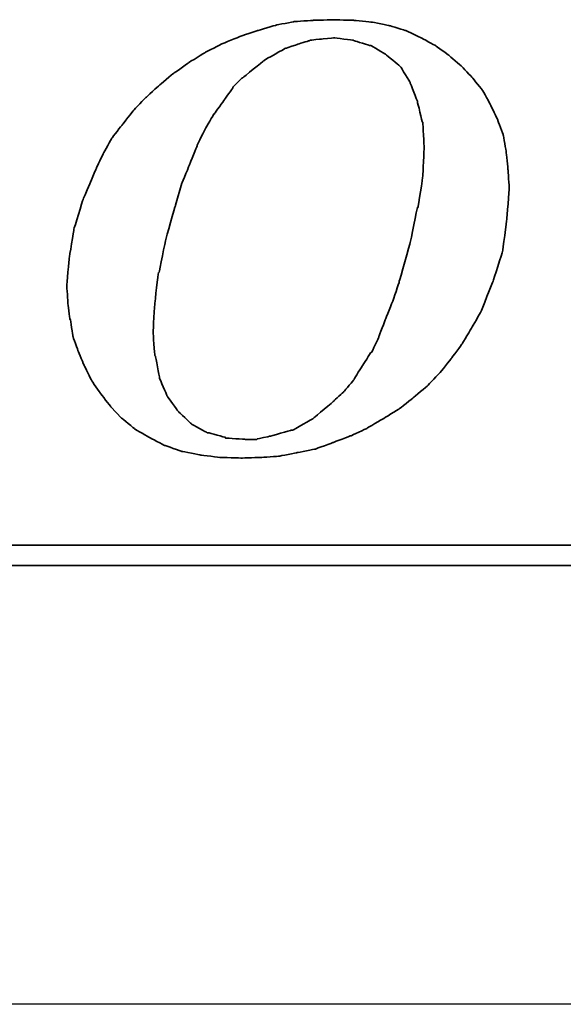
# Model space of a CAD drawing. Header units: millimetres. Extents: x -257 to 3135, y -1556 to 860.
# Tile 133 of 256: x 56.41 to 61.73, y -995.81 to -986.16. Entities that reach past the tile are written whole.
import ezdxf
from ezdxf.lldxf.tags import DXFTag

# ---------------------------------------------------------------- set-up
doc = ezdxf.new("R2010")
doc.units = ezdxf.units.MM
doc.layers.get('0').update_dxf_attribs({"linetype": 'CONTINUOUS'})
doc.layers.add('DIM', color=4, linetype='CONTINUOUS')
doc.layers.add('layer 1', color=7, linetype='CONTINUOUS')
tags = doc.linetypes.add('DASHED', pattern=[25.72, 12.86, -12.86]).pattern_tags.tags
tags[6:7] = [DXFTag(74, 4), DXFTag(75, 0), DXFTag(340, '0'), DXFTag(46, 0.0), DXFTag(50, 0.0), DXFTag(44, 0.0), DXFTag(45, 0.0)]
tags[4:5] = [DXFTag(74, 4), DXFTag(75, 0), DXFTag(340, '0'), DXFTag(46, 0.0), DXFTag(50, 0.0), DXFTag(44, 0.0), DXFTag(45, 0.0)]

# ---------------------------------------------------------------- blocks, each defined once
blk = doc.blocks.new('TBI MOTION logo(完整正式版)')
at = {"layer": 'layer 1', "color": 22, "lineweight": 35}
for points, knots in [([(-11.34375, -6.98375), (-11.34375, -6.98375), (-10.91375, -7.43875), (-10.91375, -7.43875), (-10.91375, -7.43875), (-10.91375, -7.43875), (-10.38625, -7.87125), (-10.38625, -7.87125), (-10.38625, -7.87125), (-10.38625, -7.87125), (-9.81125, -8.20375), (-9.81125, -8.20375), (-9.81125, -8.20375), (-9.81125, -8.20375), (-9.21125, -8.51875), (-9.21125, -8.51875), (-9.21125, -8.51875), (-9.21125, -8.51875), (-8.51625, -8.75875), (-8.51625, -8.75875), (-8.51625, -8.75875), (-8.51625, -8.75875), (-7.77125, -8.90375), (-7.77125, -8.90375), (-7.77125, -8.90375), (-7.77125, -8.90375), (-6.97875, -8.99875), (-6.97875, -8.99875), (-6.97875, -8.99875), (-6.97875, -8.99875), (-6.14125, -9.02375), (-6.14125, -9.02375), (-6.14125, -9.02375), (-6.14125, -9.02375), (-5.37125, -8.99875), (-5.37125, -8.99875), (-5.37125, -8.99875), (-5.37125, -8.99875), (-4.65375, -8.94875), (-4.65375, -8.94875), (-4.65375, -8.94875), (-4.65375, -8.94875), (-3.93375, -8.80625), (-3.93375, -8.80625), (-3.93375, -8.80625), (-3.93375, -8.80625), (-3.21375, -8.66375), (-3.21375, -8.66375), (-3.21375, -8.66375), (-3.21375, -8.66375), (-2.49375, -8.39875), (-2.49375, -8.39875), (-2.49375, -8.39875), (-2.49375, -8.39875), (-1.79875, -8.13375), (-1.79875, -8.13375), (-1.79875, -8.13375), (-1.79875, -8.13375), (-1.17375, -7.84375), (-1.17375, -7.84375), (-1.17375, -7.84375), (-1.17375, -7.84375), (-0.52375, -7.46375), (-0.52375, -7.46375), (-0.52375, -7.46375), (-0.52375, -7.46375), (0.10124, -7.07875), (0.10124, -7.07875), (0.10124, -7.07875), (0.10124, -7.07875), (0.67625, -6.62375), (0.67625, -6.62375), (0.67625, -6.62375), (0.67625, -6.62375), (1.24874, -6.14375), (1.24874, -6.14375), (1.24874, -6.14375), (1.24874, -6.14375), (1.72874, -5.64125), (1.72874, -5.64125), (1.72874, -5.64125), (1.72874, -5.64125), (2.18624, -5.06375), (2.18624, -5.06375), (2.18624, -5.06375), (2.18624, -5.06375), (2.61625, -4.48874), (2.61625, -4.48874), (2.61625, -4.48874), (2.61625, -4.48874), (3.00125, -3.83874), (3.00125, -3.83874), (3.00125, -3.83874), (3.00125, -3.83874), (3.36124, -3.21374), (3.36124, -3.21374), (3.36124, -3.21374), (3.36124, -3.21374), (3.84374, -1.99125), (3.84374, -1.99125), (3.84374, -1.99125), (3.84374, -1.99125), (4.22625, -0.81875), (4.22625, -0.81875), (4.22625, -0.81875), (4.22625, -0.81875), (4.39125, 0.45624), (4.39125, 0.45624), (4.39125, 0.45624), (4.39125, 0.45624), (4.48874, 1.70124), (4.48874, 1.70124), (4.48874, 1.70124), (4.48874, 1.70124), (4.43874, 2.44625), (4.43874, 2.44625), (4.43874, 2.44625), (4.43874, 2.44625), (4.36874, 3.14125), (4.36874, 3.14125), (4.36874, 3.14125), (4.36874, 3.14125), (4.25125, 3.81125), (4.25125, 3.81125), (4.25125, 3.81125), (4.25125, 3.81125), (4.03124, 4.41125), (4.03124, 4.41125), (4.03124, 4.41125), (4.03124, 4.41125), (3.74374, 5.01125), (3.74374, 5.01125), (3.74374, 5.01125), (3.74374, 5.01125), (3.43124, 5.58875), (3.43124, 5.58875), (3.43124, 5.58875), (3.43124, 5.58875), (3.02625, 6.09125), (3.02625, 6.09125), (3.02625, 6.09125), (3.02625, 6.09125), (2.59374, 6.54875), (2.59374, 6.54875), (2.59374, 6.54875), (2.59374, 6.54875), (2.09124, 6.98125), (2.09124, 6.98125), (2.09124, 6.98125), (2.09124, 6.98125), (1.56124, 7.36625), (1.56124, 7.36625), (1.56124, 7.36625), (1.56124, 7.36625), (0.98624, 7.67625), (0.98624, 7.67625), (0.98624, 7.67625), (0.98624, 7.67625), (0.38624, 7.96375), (0.38624, 7.96375), (0.38624, 7.96375), (0.38624, 7.96375), (-0.25875, 8.15625), (-0.25875, 8.15625), (-0.25875, 8.15625), (-0.25875, 8.15625), (-0.98125, 8.30125), (-0.98125, 8.30125), (-0.98125, 8.30125), (-0.98125, 8.30125), (-1.70124, 8.37125), (-1.70124, 8.37125), (-1.70124, 8.37125), (-1.70124, 8.37125), (-2.49375, 8.39624), (-2.49375, 8.39624), (-2.49375, 8.39624), (-2.49375, 8.39624), (-3.28625, 8.37125), (-3.28625, 8.37125), (-3.28625, 8.37125), (-3.28625, 8.37125), (-4.05125, 8.32125), (-4.05125, 8.32125), (-4.05125, 8.32125), (-4.05125, 8.32125), (-4.77375, 8.18125), (-4.77375, 8.18125), (-4.77375, 8.18125), (-4.77375, 8.18125), (-5.51625, 7.96375), (-5.51625, 7.96375), (-5.51625, 7.96375), (-5.51625, 7.96375), (-6.21125, 7.72625), (-6.21125, 7.72625), (-6.21125, 7.72625), (-6.21125, 7.72625), (-6.92875, 7.43625), (-6.92875, 7.43625), (-6.92875, 7.43625), (-6.92875, 7.43625), (-7.57875, 7.10125), (-7.57875, 7.10125), (-7.57875, 7.10125), (-7.57875, 7.10125), (-8.24875, 6.69125), (-8.24875, 6.69125), (-8.24875, 6.69125), (-8.24875, 6.69125), (-8.84875, 6.26125), (-8.84875, 6.26125), (-8.84875, 6.26125), (-8.84875, 6.26125), (-9.42625, 5.78125), (-9.42625, 5.78125), (-9.42625, 5.78125), (-9.42625, 5.78125), (-9.95375, 5.30125), (-9.95375, 5.30125), (-9.95375, 5.30125), (-9.95375, 5.30125), (-10.43375, 4.79624), (-10.43375, 4.79624), (-10.43375, 4.79624), (-10.43375, 4.79624), (-10.88875, 4.22125), (-10.88875, 4.22125), (-10.88875, 4.22125), (-10.88875, 4.22125), (-11.29875, 3.69375), (-11.29875, 3.69375), (-11.29875, 3.69375), (-11.29875, 3.69375), (-11.63375, 3.09125), (-11.63375, 3.09125), (-11.63375, 3.09125), (-11.63375, 3.09125), (-11.91875, 2.49625), (-11.91875, 2.49625), (-11.91875, 2.49625), (-11.91875, 2.49625), (-12.44875, 1.24625), (-12.44875, 1.24625), (-12.44875, 1.24625), (-12.44875, 1.24625), (-12.80875, 0.06874), (-12.80875, 0.06874), (-12.80875, 0.06874), (-12.80875, 0.06874), (-12.99875, -1.07875), (-12.99875, -1.07875), (-12.99875, -1.07875), (-12.99875, -1.07875), (-13.09375, -2.18375), (-13.09375, -2.18375), (-13.09375, -2.18375), (-13.09375, -2.18375), (-13.04875, -2.85375), (-13.04875, -2.85375), (-13.04875, -2.85375), (-13.04875, -2.85375), (-12.97375, -3.50375), (-12.97375, -3.50375), (-12.97375, -3.50375), (-12.97375, -3.50375), (-12.95375, -3.50375), (-12.95375, -3.50375), (-12.95375, -3.50375), (-12.95375, -3.50375), (-12.85375, -4.17375), (-12.85375, -4.17375), (-12.85375, -4.17375), (-12.85375, -4.17375), (-12.63875, -4.77624), (-12.63875, -4.77624), (-12.63875, -4.77624), (-12.63875, -4.77624), (-12.39875, -5.35125), (-12.39875, -5.35125), (-12.39875, -5.35125), (-12.39875, -5.35125), (-12.11375, -5.92875), (-12.11375, -5.92875), (-12.11375, -5.92875), (-12.11375, -5.92875), (-11.75375, -6.45375), (-11.75375, -6.45375), (-11.75375, -6.45375), (-11.75375, -6.45375), (-11.34375, -6.98375), (-11.34375, -6.98375)], [0, 0, 0, 0, 0.01369863, 0.01369863, 0.01369863, 0.01369864, 0.02739726, 0.02739726, 0.02739726, 0.02739727, 0.04109589, 0.04109589, 0.04109589, 0.0410959, 0.05479452, 0.05479452, 0.05479452, 0.05479453, 0.06849315, 0.06849315, 0.06849315, 0.06849316, 0.08219178, 0.08219178, 0.08219178, 0.08219179, 0.09589041, 0.09589041, 0.09589041, 0.09589042, 0.10958904, 0.10958904, 0.10958904, 0.10958905, 0.12328767, 0.12328767, 0.12328767, 0.12328768, 0.1369863, 0.1369863, 0.1369863, 0.13698631, 0.15068493, 0.15068493, 0.15068493, 0.15068494, 0.16438356, 0.16438356, 0.16438356, 0.16438357, 0.17808219, 0.17808219, 0.17808219, 0.1780822, 0.19178082, 0.19178082, 0.19178082, 0.19178083, 0.20547945, 0.20547945, 0.20547945, 0.20547946, 0.21917808, 0.21917808, 0.21917808, 0.21917809, 0.23287671, 0.23287671, 0.23287671, 0.23287672, 0.24657534, 0.24657534, 0.24657534, 0.24657535, 0.26027397, 0.26027397, 0.26027397, 0.26027398, 0.2739726, 0.2739726, 0.2739726, 0.27397261, 0.28767123, 0.28767123, 0.28767123, 0.28767124, 0.30136986, 0.30136986, 0.30136986, 0.30136987, 0.31506849, 0.31506849, 0.31506849, 0.3150685, 0.32876712, 0.32876712, 0.32876712, 0.32876713, 0.34246575, 0.34246575, 0.34246575, 0.34246576, 0.35616438, 0.35616438, 0.35616438, 0.35616439, 0.36986301, 0.36986301, 0.36986301, 0.36986302, 0.38356164, 0.38356164, 0.38356164, 0.38356165, 0.39726027, 0.39726027, 0.39726027, 0.39726028, 0.4109589, 0.4109589, 0.4109589, 0.41095891, 0.42465753, 0.42465753, 0.42465753, 0.42465754, 0.43835616, 0.43835616, 0.43835616, 0.43835617, 0.45205479, 0.45205479, 0.45205479, 0.4520548, 0.46575342, 0.46575342, 0.46575342, 0.46575343, 0.47945205, 0.47945205, 0.47945205, 0.47945206, 0.49315068, 0.49315068, 0.49315068, 0.49315069, 0.50684932, 0.50684932, 0.50684932, 0.50684933, 0.52054795, 0.52054795, 0.52054795, 0.52054796, 0.53424658, 0.53424658, 0.53424658, 0.53424659, 0.54794521, 0.54794521, 0.54794521, 0.54794522, 0.56164384, 0.56164384, 0.56164384, 0.56164385, 0.57534247, 0.57534247, 0.57534247, 0.57534248, 0.5890411, 0.5890411, 0.5890411, 0.58904111, 0.60273973, 0.60273973, 0.60273973, 0.60273974, 0.61643836, 0.61643836, 0.61643836, 0.61643837, 0.63013699, 0.63013699, 0.63013699, 0.630137, 0.64383562, 0.64383562, 0.64383562, 0.64383563, 0.65753425, 0.65753425, 0.65753425, 0.65753426, 0.67123288, 0.67123288, 0.67123288, 0.67123289, 0.68493151, 0.68493151, 0.68493151, 0.68493152, 0.69863014, 0.69863014, 0.69863014, 0.69863015, 0.71232877, 0.71232877, 0.71232877, 0.71232878, 0.7260274, 0.7260274, 0.7260274, 0.72602741, 0.73972603, 0.73972603, 0.73972603, 0.73972604, 0.75342466, 0.75342466, 0.75342466, 0.75342467, 0.76712329, 0.76712329, 0.76712329, 0.7671233, 0.78082192, 0.78082192, 0.78082192, 0.78082193, 0.79452055, 0.79452055, 0.79452055, 0.79452056, 0.80821918, 0.80821918, 0.80821918, 0.80821919, 0.82191781, 0.82191781, 0.82191781, 0.82191782, 0.83561644, 0.83561644, 0.83561644, 0.83561645, 0.84931507, 0.84931507, 0.84931507, 0.84931508, 0.8630137, 0.8630137, 0.8630137, 0.86301371, 0.87671233, 0.87671233, 0.87671233, 0.87671234, 0.89041096, 0.89041096, 0.89041096, 0.89041097, 0.90410959, 0.90410959, 0.90410959, 0.9041096, 0.91780822, 0.91780822, 0.91780822, 0.91780823, 0.93150685, 0.93150685, 0.93150685, 0.93150686, 0.94520548, 0.94520548, 0.94520548, 0.94520549, 0.95890411, 0.95890411, 0.95890411, 0.95890412, 0.97260274, 0.97260274, 0.97260274, 0.97260275, 0.98630137, 0.98630137, 0.98630137, 0.98630138, 1, 1, 1, 1]), ([(-8.77875, 1.03124), (-8.77875, 1.03124), (-8.51625, 1.89625), (-8.51625, 1.89625), (-8.51625, 1.89625), (-8.51625, 1.89625), (-8.20375, 2.66375), (-8.20375, 2.66375), (-8.20375, 2.66375), (-8.20375, 2.66375), (-7.91625, 3.38125), (-7.91625, 3.38125), (-7.91625, 3.38125), (-7.91625, 3.38125), (-7.91625, 3.40624), (-7.91625, 3.40624), (-7.91625, 3.40624), (-7.91625, 3.40624), (-7.57875, 4.07624), (-7.57875, 4.07624), (-7.57875, 4.07624), (-7.57875, 4.07624), (-7.24375, 4.65125), (-7.24375, 4.65125), (-7.24375, 4.65125), (-7.24375, 4.65125), (-7.21875, 4.65125), (-7.21875, 4.65125), (-7.21875, 4.65125), (-7.21875, 4.65125), (-7.21875, 4.67624), (-7.21875, 4.67624), (-7.21875, 4.67624), (-7.21875, 4.67624), (-6.83625, 5.20375), (-6.83625, 5.20375), (-6.83625, 5.20375), (-6.83625, 5.20375), (-6.49875, 5.68625), (-6.49875, 5.68625), (-6.49875, 5.68625), (-6.49875, 5.68625), (-6.49875, 5.70625), (-6.49875, 5.70625), (-6.49875, 5.70625), (-6.49875, 5.70625), (-6.11625, 6.09125), (-6.11625, 6.09125), (-6.11625, 6.09125), (-6.11625, 6.09125), (-6.09125, 6.09125), (-6.09125, 6.09125), (-6.09125, 6.09125), (-6.09125, 6.09125), (-5.27375, 6.76625), (-5.27375, 6.76625), (-5.27375, 6.76625), (-5.27375, 6.76625), (-5.24875, 6.76625), (-5.24875, 6.76625), (-5.24875, 6.76625), (-5.24875, 6.76625), (-5.24875, 6.78625), (-5.24875, 6.78625), (-5.24875, 6.78625), (-5.24875, 6.78625), (-4.38875, 7.26624), (-4.38875, 7.26624), (-4.38875, 7.26624), (-4.38875, 7.26624), (-4.36125, 7.26624), (-4.36125, 7.26624), (-4.36125, 7.26624), (-4.36125, 7.26624), (-3.93375, 7.41125), (-3.93375, 7.41125), (-3.93375, 7.41125), (-3.93375, 7.41125), (-3.47375, 7.55625), (-3.47375, 7.55625), (-3.47375, 7.55625), (-3.47375, 7.55625), (-3.45375, 7.55625), (-3.45375, 7.55625), (-3.45375, 7.55625), (-3.45375, 7.55625), (-3.42875, 7.58124), (-3.42875, 7.58124), (-3.42875, 7.58124), (-3.42875, 7.58124), (-2.97375, 7.62625), (-2.97375, 7.62625), (-2.97375, 7.62625), (-2.97375, 7.62625), (-2.49375, 7.67625), (-2.49375, 7.67625), (-2.49375, 7.67625), (-2.49375, 7.67625), (-2.46875, 7.67625), (-2.46875, 7.67625), (-2.46875, 7.67625), (-2.46875, 7.67625), (-1.70124, 7.58124), (-1.70124, 7.58124), (-1.70124, 7.58124), (-1.70124, 7.58124), (-1.67875, 7.55625), (-1.67875, 7.55625), (-1.67875, 7.55625), (-1.67875, 7.55625), (-1.65375, 7.55625), (-1.65375, 7.55625), (-1.65375, 7.55625), (-1.65375, 7.55625), (-1.03125, 7.36625), (-1.03125, 7.36625), (-1.03125, 7.36625), (-1.03125, 7.36625), (-1.00625, 7.36625), (-1.00625, 7.36625), (-1.00625, 7.36625), (-1.00625, 7.36625), (-0.43124, 7.02624), (-0.43124, 7.02624), (-0.43124, 7.02624), (-0.43124, 7.02624), (-0.40625, 7.00624), (-0.40625, 7.00624), (-0.40625, 7.00624), (-0.40625, 7.00624), (0.12124, 6.57124), (0.12124, 6.57124), (0.12124, 6.57124), (0.12124, 6.57124), (0.14624, 6.54875), (0.14624, 6.54875), (0.14624, 6.54875), (0.14624, 6.54875), (0.17124, 6.52375), (0.17124, 6.52375), (0.17124, 6.52375), (0.17124, 6.52375), (0.55625, 5.89875), (0.55625, 5.89875), (0.55625, 5.89875), (0.55625, 5.89875), (0.55625, 5.87625), (0.55625, 5.87625), (0.55625, 5.87625), (0.55625, 5.87625), (0.84124, 5.15625), (0.84124, 5.15625), (0.84124, 5.15625), (0.84124, 5.15625), (0.84124, 5.13125), (0.84124, 5.13125), (0.84124, 5.13125), (0.84124, 5.13125), (1.03624, 4.31875), (1.03624, 4.31875), (1.03624, 4.31875), (1.03624, 4.31875), (1.05624, 4.31875), (1.05624, 4.31875), (1.05624, 4.31875), (1.05624, 4.31875), (1.05624, 4.29125), (1.05624, 4.29125), (1.05624, 4.29125), (1.05624, 4.29125), (1.10625, 3.33125), (1.10625, 3.33125), (1.10625, 3.33125), (1.10625, 3.33125), (1.10625, 3.30875), (1.10625, 3.30875), (1.10625, 3.30875), (1.10625, 3.30875), (1.05624, 2.20624), (1.05624, 2.20624), (1.05624, 2.20624), (1.05624, 2.20624), (1.05624, 2.18124), (1.05624, 2.18124), (1.05624, 2.18124), (1.05624, 2.18124), (0.86624, 0.93624), (0.86624, 0.93624), (0.86624, 0.93624), (0.86624, 0.93624), (0.84124, 0.93624), (0.84124, 0.93624), (0.84124, 0.93624), (0.84124, 0.93624), (0.55625, -0.45874), (0.55625, -0.45874), (0.55625, -0.45874), (0.55625, -0.45874), (0.12124, -1.99125), (0.12124, -1.99125), (0.12124, -1.99125), (0.12124, -1.99125), (0.12124, -2.01874), (0.12124, -2.01874), (0.12124, -2.01874), (0.12124, -2.01874), (-0.13874, -2.78375), (-0.13874, -2.78375), (-0.13874, -2.78375), (-0.13874, -2.78375), (-0.43124, -3.50375), (-0.43124, -3.50375), (-0.43124, -3.50375), (-0.43124, -3.50375), (-0.69375, -4.19875), (-0.69375, -4.19875), (-0.69375, -4.19875), (-0.69375, -4.19875), (-0.69375, -4.22375), (-0.69375, -4.22375), (-0.69375, -4.22375), (-0.69375, -4.22375), (-0.98125, -4.82374), (-0.98125, -4.82374), (-0.98125, -4.82374), (-0.98125, -4.82374), (-1.00625, -4.82374), (-1.00625, -4.82374), (-1.00625, -4.82374), (-1.00625, -4.82374), (-1.33875, -5.35125), (-1.33875, -5.35125), (-1.33875, -5.35125), (-1.33875, -5.35125), (-1.67875, -5.87875), (-1.67875, -5.87875), (-1.67875, -5.87875), (-1.67875, -5.87875), (-1.67875, -5.90375), (-1.67875, -5.90375), (-1.67875, -5.90375), (-1.67875, -5.90375), (-2.05875, -6.35875), (-2.05875, -6.35875), (-2.05875, -6.35875), (-2.05875, -6.35875), (-2.08375, -6.38375), (-2.08375, -6.38375), (-2.08375, -6.38375), (-2.08375, -6.38375), (-2.46875, -6.74375), (-2.46875, -6.74375), (-2.46875, -6.74375), (-2.46875, -6.74375), (-3.25875, -7.41625), (-3.25875, -7.41625), (-3.25875, -7.41625), (-3.25875, -7.41625), (-3.28625, -7.43875), (-3.28625, -7.43875), (-3.28625, -7.43875), (-3.28625, -7.43875), (-4.12375, -7.91875), (-4.12375, -7.91875), (-4.12375, -7.91875), (-4.12375, -7.91875), (-4.14875, -7.91875), (-4.14875, -7.91875), (-4.14875, -7.91875), (-4.14875, -7.91875), (-4.17125, -7.91875), (-4.17125, -7.91875), (-4.17125, -7.91875), (-4.17125, -7.91875), (-5.03375, -8.15875), (-5.03375, -8.15875), (-5.03375, -8.15875), (-5.03375, -8.15875), (-5.51625, -8.25625), (-5.51625, -8.25625), (-5.51625, -8.25625), (-5.51625, -8.25625), (-5.54125, -8.27875), (-5.54125, -8.27875), (-5.54125, -8.27875), (-5.54125, -8.27875), (-5.56375, -8.27875), (-5.56375, -8.27875), (-5.56375, -8.27875), (-5.56375, -8.27875), (-5.99625, -8.27875), (-5.99625, -8.27875), (-5.99625, -8.27875), (-5.99625, -8.27875), (-6.76375, -8.23125), (-6.76375, -8.23125), (-6.76375, -8.23125), (-6.76375, -8.23125), (-6.78875, -8.23125), (-6.78875, -8.23125), (-6.78875, -8.23125), (-6.78875, -8.23125), (-6.78875, -8.20375), (-6.78875, -8.20375), (-6.78875, -8.20375), (-6.78875, -8.20375), (-7.45875, -8.01375), (-7.45875, -8.01375), (-7.45875, -8.01375), (-7.45875, -8.01375), (-7.48375, -8.01375), (-7.48375, -8.01375), (-7.48375, -8.01375), (-7.48375, -8.01375), (-7.50875, -8.01375), (-7.50875, -8.01375), (-7.50875, -8.01375), (-7.50875, -8.01375), (-8.13125, -7.67875), (-8.13125, -7.67875), (-8.13125, -7.67875), (-8.13125, -7.67875), (-8.15625, -7.65375), (-8.15625, -7.65375), (-8.15625, -7.65375), (-8.15625, -7.65375), (-8.65875, -7.17375), (-8.65875, -7.17375), (-8.65875, -7.17375), (-8.65875, -7.17375), (-8.68375, -7.14875), (-8.68375, -7.14875), (-8.68375, -7.14875), (-8.68375, -7.14875), (-9.08875, -6.57375), (-9.08875, -6.57375), (-9.08875, -6.57375), (-9.08875, -6.57375), (-9.11375, -6.54875), (-9.11375, -6.54875), (-9.11375, -6.54875), (-9.11375, -6.54875), (-9.11375, -6.52875), (-9.11375, -6.52875), (-9.11375, -6.52875), (-9.11375, -6.52875), (-9.40375, -5.85375), (-9.40375, -5.85375), (-9.40375, -5.85375), (-9.40375, -5.85375), (-9.40375, -5.82875), (-9.40375, -5.82875), (-9.40375, -5.82875), (-9.40375, -5.82875), (-9.56875, -4.96875), (-9.56875, -4.96875), (-9.56875, -4.96875), (-9.56875, -4.96875), (-9.59375, -4.94375), (-9.59375, -4.94375), (-9.59375, -4.94375), (-9.59375, -4.94375), (-9.66375, -4.03375), (-9.66375, -4.03375), (-9.66375, -4.03375), (-9.66375, -4.03375), (-9.66375, -4.00875), (-9.66375, -4.00875), (-9.66375, -4.00875), (-9.66375, -4.00875), (-9.59375, -2.85375), (-9.59375, -2.85375), (-9.59375, -2.85375), (-9.59375, -2.85375), (-9.45125, -1.65875), (-9.45125, -1.65875), (-9.45125, -1.65875), (-9.45125, -1.65875), (-9.42625, -1.63375), (-9.42625, -1.63375), (-9.42625, -1.63375), (-9.42625, -1.63375), (-9.16125, -0.33875), (-9.16125, -0.33875), (-9.16125, -0.33875), (-9.16125, -0.33875), (-8.77875, 1.00624), (-8.77875, 1.00624), (-8.77875, 1.00624), (-8.77875, 1.00624), (-8.77875, 1.03124), (-8.77875, 1.03124)], [0, 0, 0, 0, 0.01020408, 0.01020408, 0.01020408, 0.01020409, 0.02040816, 0.02040816, 0.02040816, 0.02040817, 0.03061224, 0.03061224, 0.03061224, 0.03061225, 0.04081633, 0.04081633, 0.04081633, 0.04081634, 0.05102041, 0.05102041, 0.05102041, 0.05102042, 0.06122449, 0.06122449, 0.06122449, 0.0612245, 0.07142857, 0.07142857, 0.07142857, 0.07142858, 0.08163265, 0.08163265, 0.08163265, 0.08163266, 0.09183673, 0.09183673, 0.09183673, 0.09183674, 0.10204082, 0.10204082, 0.10204082, 0.10204083, 0.1122449, 0.1122449, 0.1122449, 0.11224491, 0.12244898, 0.12244898, 0.12244898, 0.12244899, 0.13265306, 0.13265306, 0.13265306, 0.13265307, 0.14285714, 0.14285714, 0.14285714, 0.14285715, 0.15306122, 0.15306122, 0.15306122, 0.15306123, 0.16326531, 0.16326531, 0.16326531, 0.16326532, 0.17346939, 0.17346939, 0.17346939, 0.1734694, 0.18367347, 0.18367347, 0.18367347, 0.18367348, 0.19387755, 0.19387755, 0.19387755, 0.19387756, 0.20408163, 0.20408163, 0.20408163, 0.20408164, 0.21428571, 0.21428571, 0.21428571, 0.21428572, 0.2244898, 0.2244898, 0.2244898, 0.22448981, 0.23469388, 0.23469388, 0.23469388, 0.23469389, 0.24489796, 0.24489796, 0.24489796, 0.24489797, 0.25510204, 0.25510204, 0.25510204, 0.25510205, 0.26530612, 0.26530612, 0.26530612, 0.26530613, 0.2755102, 0.2755102, 0.2755102, 0.27551021, 0.28571429, 0.28571429, 0.28571429, 0.2857143, 0.29591837, 0.29591837, 0.29591837, 0.29591838, 0.30612245, 0.30612245, 0.30612245, 0.30612246, 0.31632653, 0.31632653, 0.31632653, 0.31632654, 0.32653061, 0.32653061, 0.32653061, 0.32653062, 0.33673469, 0.33673469, 0.33673469, 0.3367347, 0.34693878, 0.34693878, 0.34693878, 0.34693879, 0.35714286, 0.35714286, 0.35714286, 0.35714287, 0.36734694, 0.36734694, 0.36734694, 0.36734695, 0.37755102, 0.37755102, 0.37755102, 0.37755103, 0.3877551, 0.3877551, 0.3877551, 0.38775511, 0.39795918, 0.39795918, 0.39795918, 0.39795919, 0.40816327, 0.40816327, 0.40816327, 0.40816328, 0.41836735, 0.41836735, 0.41836735, 0.41836736, 0.42857143, 0.42857143, 0.42857143, 0.42857144, 0.43877551, 0.43877551, 0.43877551, 0.43877552, 0.44897959, 0.44897959, 0.44897959, 0.4489796, 0.45918367, 0.45918367, 0.45918367, 0.45918368, 0.46938776, 0.46938776, 0.46938776, 0.46938777, 0.47959184, 0.47959184, 0.47959184, 0.47959185, 0.48979592, 0.48979592, 0.48979592, 0.48979593, 0.5, 0.5, 0.5, 0.50000001, 0.51020408, 0.51020408, 0.51020408, 0.51020409, 0.52040816, 0.52040816, 0.52040816, 0.52040817, 0.53061224, 0.53061224, 0.53061224, 0.53061225, 0.54081633, 0.54081633, 0.54081633, 0.54081634, 0.55102041, 0.55102041, 0.55102041, 0.55102042, 0.56122449, 0.56122449, 0.56122449, 0.5612245, 0.57142857, 0.57142857, 0.57142857, 0.57142858, 0.58163265, 0.58163265, 0.58163265, 0.58163266, 0.59183673, 0.59183673, 0.59183673, 0.59183674, 0.60204082, 0.60204082, 0.60204082, 0.60204083, 0.6122449, 0.6122449, 0.6122449, 0.61224491, 0.62244898, 0.62244898, 0.62244898, 0.62244899, 0.63265306, 0.63265306, 0.63265306, 0.63265307, 0.64285714, 0.64285714, 0.64285714, 0.64285715, 0.65306122, 0.65306122, 0.65306122, 0.65306123, 0.66326531, 0.66326531, 0.66326531, 0.66326532, 0.67346939, 0.67346939, 0.67346939, 0.6734694, 0.68367347, 0.68367347, 0.68367347, 0.68367348, 0.69387755, 0.69387755, 0.69387755, 0.69387756, 0.70408163, 0.70408163, 0.70408163, 0.70408164, 0.71428571, 0.71428571, 0.71428571, 0.71428572, 0.7244898, 0.7244898, 0.7244898, 0.72448981, 0.73469388, 0.73469388, 0.73469388, 0.73469389, 0.74489796, 0.74489796, 0.74489796, 0.74489797, 0.75510204, 0.75510204, 0.75510204, 0.75510205, 0.76530612, 0.76530612, 0.76530612, 0.76530613, 0.7755102, 0.7755102, 0.7755102, 0.77551021, 0.78571429, 0.78571429, 0.78571429, 0.7857143, 0.79591837, 0.79591837, 0.79591837, 0.79591838, 0.80612245, 0.80612245, 0.80612245, 0.80612246, 0.81632653, 0.81632653, 0.81632653, 0.81632654, 0.82653061, 0.82653061, 0.82653061, 0.82653062, 0.83673469, 0.83673469, 0.83673469, 0.8367347, 0.84693878, 0.84693878, 0.84693878, 0.84693879, 0.85714286, 0.85714286, 0.85714286, 0.85714287, 0.86734694, 0.86734694, 0.86734694, 0.86734695, 0.87755102, 0.87755102, 0.87755102, 0.87755103, 0.8877551, 0.8877551, 0.8877551, 0.88775511, 0.89795918, 0.89795918, 0.89795918, 0.89795919, 0.90816327, 0.90816327, 0.90816327, 0.90816328, 0.91836735, 0.91836735, 0.91836735, 0.91836736, 0.92857143, 0.92857143, 0.92857143, 0.92857144, 0.93877551, 0.93877551, 0.93877551, 0.93877552, 0.94897959, 0.94897959, 0.94897959, 0.9489796, 0.95918367, 0.95918367, 0.95918367, 0.95918368, 0.96938776, 0.96938776, 0.96938776, 0.96938777, 0.97959184, 0.97959184, 0.97959184, 0.97959185, 0.98979592, 0.98979592, 0.98979592, 0.98979593, 1, 1, 1, 1]), ([(75.90875, -9.47875), (75.90875, -9.47875), (75.90875, -12.28625), (75.90875, -12.28625), (75.90875, -12.28625), (75.90875, -12.28625), (75.90875, -12.47875), (75.90875, -12.47875), (75.90875, -12.47875), (75.90875, -12.47875), (75.71625, -12.47875), (75.71625, -12.47875), (75.71625, -12.47875), (75.71625, -12.47875), (-88.32875, -12.47875), (-88.32875, -12.47875), (-88.32875, -12.47875), (-88.32875, -12.47875), (-88.32875, -13.29375), (-88.32875, -13.29375), (-88.32875, -13.29375), (-88.32875, -13.29375), (82.89125, -13.29375), (82.89125, -13.29375), (82.89125, -13.29375), (82.89125, -13.29375), (75.90875, -9.47875), (75.90875, -9.47875)], [0, 0, 0, 0, 0.14285714, 0.14285714, 0.14285714, 0.14285715, 0.28571429, 0.28571429, 0.28571429, 0.2857143, 0.42857143, 0.42857143, 0.42857143, 0.42857144, 0.57142857, 0.57142857, 0.57142857, 0.57142858, 0.71428571, 0.71428571, 0.71428571, 0.71428572, 0.85714286, 0.85714286, 0.85714286, 0.85714287, 1, 1, 1, 1])]:
    blk.add_open_spline(points, degree=3, knots=knots, dxfattribs=at)

msp = doc.modelspace()

# ---------------------------------------------------------------- linework, layer by layer
at = {"linetype": 'DASHED', "ltscale": 0.3}
msp.add_line((368.5829, -995.8075), (-31.4171, -995.8075), dxfattribs=at)

# ---------------------------------------------------------------- block references
at = {"layer": 'DIM', "color": 7, "xscale": 0.246592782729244, "yscale": 0.246592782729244, "zscale": 0.246592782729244}
msp.add_blockref('TBI MOTION logo(完整正式版)', (60.097, -988.23), dxfattribs=at)

doc.saveas('drawing.dxf')
